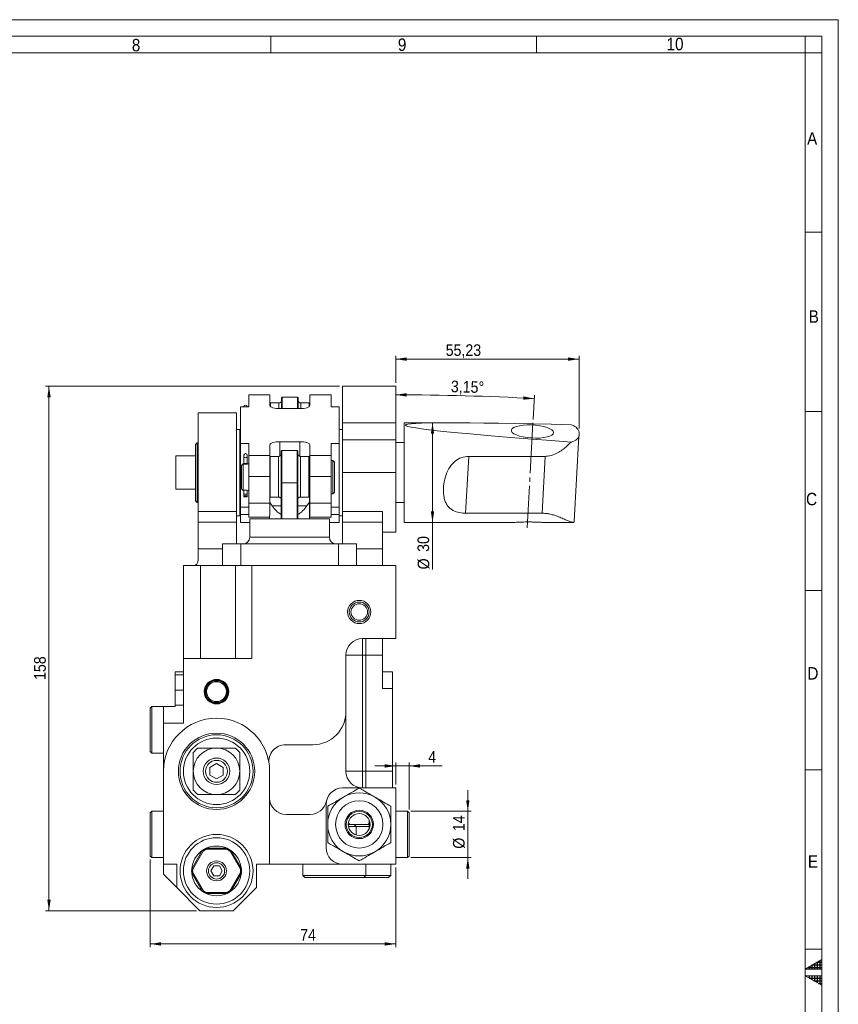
# Model space of a CAD drawing. Header units: millimetres. Extents: x 10 to 831, y 10 to 584.
# Tile 13 of 13: x 584 to 831, y 287 to 584. Entities that reach past the tile are written whole.
import ezdxf

# ---------------------------------------------------------------- set-up
doc = ezdxf.new("R2010")
doc.units = ezdxf.units.MM
doc.linetypes.add('SLD-Centro', pattern=[19.05, 15.24, -1.27, 1.27, -1.27])
doc.linetypes.add('SLD-Solido', pattern=[0])
doc.styles.add('SLDTEXTSTYLE0', font='GOTHIC.TTF', dxfattribs={"width": 0.913})
doc.dimstyles.new('SLDDIMSTYLE2', dxfattribs={"dimtxt": 3.5, "dimasz": 3.302, "dimexe": 0, "dimexo": 0.0625, "dimgap": 0.875, "dimtad": 1, "dimrnd": 1e-09, "dimzin": 12, "dimdsep": 46, "dimtxsty": 'SLDTEXTSTYLE0', "dimsah": 1, "dimcen": 0.09, "dimadec": 0, "dimazin": 3, "dimtfac": 1, "dimtofl": 0, "dimtmove": 0, "dimatfit": 3, "dimfxl": 0, "dimfrac": 2, "dimtolj": 1, "dimtzin": 12, "dimarcsym": 0})
doc.dimstyles.new('SLDDIMSTYLE3', dxfattribs={"dimtxt": 3.5, "dimasz": 3.302, "dimexe": 0, "dimexo": 0.0625, "dimgap": 0.875, "dimtad": 1, "dimdec": 4, "dimzin": 12, "dimdsep": 46, "dimtxsty": 'SLDTEXTSTYLE0', "dimsah": 1, "dimcen": 0.09, "dimazin": 3, "dimtfac": 1, "dimtofl": 0, "dimtmove": 0, "dimatfit": 3, "dimfxl": 0, "dimfrac": 2, "dimtolj": 1, "dimtzin": 12, "dimarcsym": 0})
doc.dimstyles.new('SLDDIMSTYLE4', dxfattribs={"dimtxt": 3.5, "dimasz": 3.302, "dimexe": 0, "dimexo": 0.0625, "dimgap": 0.875, "dimtad": 1, "dimrnd": 1e-09, "dimzin": 12, "dimdsep": 46, "dimtxsty": 'SLDTEXTSTYLE0', "dimsah": 1, "dimcen": 0.09, "dimadec": 0, "dimazin": 3, "dimtfac": 1, "dimtmove": 0, "dimatfit": 0, "dimfxl": 0, "dimfrac": 2, "dimtolj": 1, "dimtzin": 12, "dimarcsym": 0})

# ---------------------------------------------------------------- blocks, each defined once
blk = doc.blocks.new('_D_1')
at = {"color": 7, "linetype": 'SLD-Solido', "lineweight": 0}
for p, q in [((697.63, 474.56), (697.63, 482.74)), ((752.86, 481.74), (697.63, 481.74)), ((752.86, 460.84), (752.86, 482.74))]:
    blk.add_line(p, q, dxfattribs=at)
for points in [[(697.63, 481.74), (700.93, 481.23), (700.93, 482.25)], [(752.86, 481.74), (749.55, 482.25), (749.55, 481.23)]]:
    blk.add_solid(points, dxfattribs=at)
at = {"color": 7, "linetype": 'SLD-Solido', "lineweight": 0, "insert": (712.68, 486.21), "char_height": 3.5, "attachment_point": 1, "style": 'SLDTEXTSTYLE0'}
blk.add_mtext('55,23', dxfattribs=at)
blk = doc.blocks.new('_D_2')
at = {"color": 7, "linetype": 'SLD-Solido', "lineweight": 0}
blk.add_line((739.02, 463.56), (739.42, 470.84), dxfattribs=at)
blk.add_arc((697.63, -288.24), 759.23, 86.84846, 90, dxfattribs=at)
for points in [[(697.63, 470.99), (700.93, 470.47), (700.93, 471.49)], [(739.37, 469.84), (736.1, 470.52), (736.04, 469.51)]]:
    blk.add_solid(points, dxfattribs=at)
at = {"color": 7, "linetype": 'SLD-Solido', "lineweight": 0, "insert": (714.3, 475.29), "char_height": 3.5, "attachment_point": 1, "rotation": 358.3396, "style": 'SLDTEXTSTYLE0'}
blk.add_mtext('3,15°', dxfattribs=at)
blk = doc.blocks.new('_D_3')
at = {"color": 7, "linetype": 'SLD-Solido', "lineweight": 0}
for p, q in [((623.63, 331.03), (623.63, 304.56)), ((697.63, 328.56), (697.63, 304.56)), ((623.63, 305.56), (697.63, 305.56))]:
    blk.add_line(p, q, dxfattribs=at)
for points in [[(623.63, 305.56), (626.93, 305.06), (626.93, 306.07)], [(697.63, 305.56), (694.33, 306.07), (694.33, 305.06)]]:
    blk.add_solid(points, dxfattribs=at)
at = {"color": 7, "linetype": 'SLD-Solido', "lineweight": 0, "insert": (668.83, 310.03), "char_height": 3.5, "attachment_point": 1, "style": 'SLDTEXTSTYLE0'}
blk.add_mtext('74', dxfattribs=at)
blk = doc.blocks.new('_D_4')
at = {"color": 7, "linetype": 'SLD-Solido', "lineweight": 0}
for p, q in [((719.35, 345.56), (719.35, 351.91)), ((702.16, 345.56), (720.35, 345.56)), ((719.35, 331.56), (719.35, 345.56)), ((702.16, 331.56), (720.35, 331.56)), ((719.35, 331.56), (719.35, 325.21))]:
    blk.add_line(p, q, dxfattribs=at)
for points in [[(719.35, 345.56), (719.86, 348.87), (718.84, 348.87)], [(719.35, 331.56), (718.84, 328.26), (719.86, 328.26)]]:
    blk.add_solid(points, dxfattribs=at)
at = {"color": 7, "linetype": 'SLD-Solido', "lineweight": 0, "char_height": 3.5, "attachment_point": 1, "rotation": 90, "style": 'SLDTEXTSTYLE0'}
for s, insert in [('14', (714.88, 339.53)), ('%%c', (714.88, 334.25))]:
    blk.add_mtext(s, dxfattribs=dict(at, insert=insert))
blk = doc.blocks.new('_D_5')
at = {"color": 7, "linetype": 'SLD-Solido', "lineweight": 0}
for p, q in [((697.63, 359.18), (691.28, 359.18)), ((697.63, 353.56), (697.63, 360.18)), ((701.63, 359.18), (697.63, 359.18)), ((701.63, 346.1), (701.63, 360.18)), ((701.63, 359.18), (711.58, 359.18))]:
    blk.add_line(p, q, dxfattribs=at)
for points in [[(697.63, 359.18), (694.33, 359.69), (694.33, 358.68)], [(701.63, 359.18), (704.93, 358.68), (704.93, 359.69)]]:
    blk.add_solid(points, dxfattribs=at)
at = {"color": 7, "linetype": 'SLD-Solido', "lineweight": 0, "insert": (707.42, 363.66), "char_height": 3.5, "attachment_point": 1, "style": 'SLDTEXTSTYLE0'}
blk.add_mtext('4', dxfattribs=at)
blk = doc.blocks.new('_D_6')
at = {"color": 7, "linetype": 'SLD-Solido', "lineweight": 0}
for p, q in [((680.63, 473.56), (592.13, 473.56)), ((593.13, 473.56), (593.13, 315.56)), ((637.63, 315.56), (592.13, 315.56))]:
    blk.add_line(p, q, dxfattribs=at)
for points in [[(593.13, 473.56), (592.62, 470.26), (593.64, 470.26)], [(593.13, 315.56), (593.64, 318.87), (592.62, 318.87)]]:
    blk.add_solid(points, dxfattribs=at)
at = {"color": 7, "linetype": 'SLD-Solido', "lineweight": 0, "insert": (588.66, 385.08), "char_height": 3.5, "attachment_point": 1, "rotation": 90, "style": 'SLDTEXTSTYLE0'}
blk.add_mtext('158', dxfattribs=at)
blk = doc.blocks.new('_D_7')
at = {"color": 7, "linetype": 'SLD-Solido', "lineweight": 0}
for p, q in [((708.71, 462.56), (708.71, 432.56)), ((708.71, 432.56), (708.71, 418.39))]:
    blk.add_line(p, q, dxfattribs=at)
for points in [[(708.71, 462.56), (708.2, 459.26), (709.21, 459.26)], [(708.71, 432.56), (709.21, 435.87), (708.2, 435.87)]]:
    blk.add_solid(points, dxfattribs=at)
at = {"color": 7, "linetype": 'SLD-Solido', "lineweight": 0, "char_height": 3.5, "attachment_point": 1, "rotation": 90, "style": 'SLDTEXTSTYLE0'}
for s, insert in [('30', (704.18, 423.67)), ('%%c', (704.24, 418.39))]:
    blk.add_mtext(s, dxfattribs=dict(at, insert=insert))

msp = doc.modelspace()

# ---------------------------------------------------------------- hatches: boundary and pattern name
at = {"linetype": 'Continuous'}
h = msp.add_hatch(dxfattribs=at)
h.set_pattern_fill('NET', scale=0.25, style=0)
h.paths.add_polyline_path([(826, 298), (826, 300.88675), (821, 298)], flags=0)
h = msp.add_hatch(dxfattribs=at)
h.set_pattern_fill('NET', scale=0.25, style=0)
h.paths.add_polyline_path([(821, 296), (826, 296), (826, 293.11325)], flags=0)

# ---------------------------------------------------------------- linework, layer by layer
at = {"color": 7, "linetype": 'SLD-Solido', "lineweight": 0}
for p, q in [((831, 584), (10, 584)), ((831, 10), (831, 584)), ((826, 579), (15, 579)), ((660, 579), (660, 574)), ((740, 579), (740, 574)), ((821, 574), (821, 579)), ((826, 15), (826, 579)), ((826, 574), (821, 574)), ((826, 520), (821, 520)), ((826, 466), (821, 466)), ((826, 412), (821, 412)), ((826, 358), (821, 358)), ((826, 304), (821, 304)), ((826, 300.88675), (821, 298)), ((826, 298), (826, 300.88675)), ((821, 298), (826, 298)), ((826, 293.11325), (821, 296)), ((821, 296), (826, 296)), ((826, 296), (826, 293.11325))]:
    msp.add_line(p, q, dxfattribs=at)
at = {"color": 7, "linetype": 'SLD-Solido', "lineweight": 15}
for p, q in [((821, 574), (20, 574)), ((821, 20), (821, 574)), ((697.62766, 473.56343), (681.62766, 473.56343)), ((681.62766, 473.56343), (681.62766, 462.51987)), ((697.62766, 473.56343), (697.62766, 462.51987)), ((653.32766, 470.96338), (653.32766, 467.36035)), ((659.72766, 470.96338), (653.32766, 470.96338)), ((659.72766, 470.96338), (659.72766, 467.74365)), ((663.42766, 470.27554), (663.22766, 470.07554)), ((663.22766, 466.82373), (663.22766, 470.07554)), ((668.02766, 470.27554), (663.42766, 470.27554)), ((663.42766, 470.27554), (663.42766, 466.82373)), ((668.22766, 470.07554), (668.02766, 470.27554)), ((668.02766, 466.82373), (668.02766, 470.27554)), ((668.22766, 470.07554), (668.22766, 466.82373)), ((671.72766, 467.74365), (671.72766, 470.96338)), ((678.12766, 470.96338), (671.72766, 470.96338)), ((678.12766, 470.96338), (678.12766, 467.36035)), ((650.82766, 456.32126), (650.82766, 467.36035)), ((650.82766, 467.36035), (653.32766, 467.36035)), ((651.88017, 467.42554), (651.88017, 467.36035)), ((652.87516, 467.42554), (652.87516, 467.36035)), ((659.92766, 468.52554), (659.72766, 468.32554)), ((662.42766, 468.52554), (659.92766, 468.52554)), ((659.92766, 468.52554), (659.92766, 467.41339)), ((662.72766, 466.82373), (668.72766, 466.82373)), ((671.52766, 468.52554), (669.02766, 468.52554)), ((671.72766, 468.32554), (671.52766, 468.52554)), ((671.52766, 467.41339), (671.52766, 468.52554)), ((680.62766, 467.36035), (678.12766, 467.36035)), ((680.62766, 467.36035), (680.62766, 456.32126)), ((649.62766, 465.56343), (638.12766, 465.56343)), ((638.12766, 435.88314), (638.12766, 465.56343)), ((649.62766, 465.56343), (649.62766, 435.88314)), ((650.62766, 460.56343), (649.62766, 460.56343)), ((650.62766, 460.56343), (650.62766, 447.56343)), ((681.62766, 460.56343), (680.62766, 460.56343)), ((681.62766, 462.51987), (697.62766, 462.51987)), ((681.62766, 462.51987), (681.62766, 457.47631)), ((697.62766, 462.51987), (697.62766, 457.47631)), ((714.32272, 462.56343), (700.14147, 462.56343)), ((700.14147, 442.96381), (700.14147, 462.56343)), ((752.85524, 459.84416), (752.85524, 458.61759)), ((668.72766, 456.85789), (662.72766, 456.85789)), ((681.62766, 457.47631), (697.62766, 457.47631)), ((681.62766, 457.47631), (681.62766, 447.56343)), ((697.62766, 457.47631), (697.62766, 447.56343)), ((751.43375, 432.77479), (752.85382, 458.56597)), ((637.82766, 456.56343), (637.32766, 456.06343)), ((637.32766, 455.65394), (637.32766, 456.06343)), ((637.32766, 439.06343), (637.32766, 455.65394)), ((638.12766, 456.56343), (637.82766, 456.56343)), ((637.82766, 456.56343), (637.82766, 456.12986)), ((637.82766, 456.12986), (637.82766, 438.56343)), ((650.82766, 456.56343), (650.62766, 456.56343)), ((650.82766, 456.32126), (653.32766, 456.32126)), ((650.82766, 437.10647), (650.82766, 456.32126)), ((653.32766, 456.32126), (653.32766, 452.71823)), ((659.72766, 455.93796), (659.72766, 452.71823)), ((663.32766, 454.17687), (663.12766, 453.97687)), ((663.12766, 444.51238), (663.12766, 453.97687)), ((667.92766, 454.17687), (663.32766, 454.17687)), ((663.32766, 454.17687), (663.32766, 444.4697)), ((668.12766, 453.97687), (667.92766, 454.17687)), ((667.92766, 444.4697), (667.92766, 454.17687)), ((668.12766, 453.97687), (668.12766, 444.51238)), ((671.72766, 452.71823), (671.72766, 455.93796)), ((680.62766, 456.32126), (678.12766, 456.32126)), ((678.12766, 456.32126), (678.12766, 452.71823)), ((680.62766, 456.32126), (680.62766, 437.10647)), ((700.14147, 456.61343), (697.62766, 456.61343)), ((637.32766, 452.56343), (631.32766, 452.56343)), ((631.32766, 452.259), (631.32766, 452.56343)), ((631.32766, 442.56343), (631.32766, 452.259)), ((651.88017, 452.82687), (651.88017, 452.21145)), ((651.88017, 452.21145), (651.88017, 450.27687)), ((652.87516, 452.82687), (652.87516, 452.21145)), ((652.87516, 452.21145), (652.87516, 450.27687)), ((653.32766, 452.71823), (659.72766, 452.71823)), ((653.32766, 446.4259), (653.32766, 452.71823)), ((659.72766, 452.71823), (659.72766, 446.4259)), ((659.82766, 452.42687), (659.72766, 452.32687)), ((662.32766, 452.42687), (659.82766, 452.42687)), ((659.82766, 452.42687), (659.82766, 440.1795)), ((671.42766, 452.42687), (668.92766, 452.42687)), ((671.62766, 452.22687), (671.42766, 452.42687)), ((671.42766, 440.1795), (671.42766, 452.42687)), ((671.62766, 452.22687), (671.62766, 440.32224)), ((671.72766, 452.71823), (678.12766, 452.71823)), ((671.72766, 446.4259), (671.72766, 452.71823)), ((678.12766, 452.71823), (678.12766, 446.4259)), ((678.62766, 451.17687), (678.12766, 451.17687)), ((679.12766, 450.67687), (678.62766, 451.17687)), ((678.62766, 441.17687), (678.62766, 451.17687)), ((719.63921, 452.45016), (718.69587, 435.31731)), ((742.67078, 452.45016), (719.63921, 452.45016)), ((742.67078, 452.45016), (741.72744, 435.31731)), ((651.62766, 450.17687), (651.12766, 449.67687)), ((651.12766, 442.67687), (651.12766, 449.67687)), ((651.62766, 442.17687), (651.62766, 450.17687)), ((651.88017, 450.27687), (652.87516, 450.27687)), ((651.88017, 450.27687), (651.88017, 450.13838)), ((652.87516, 450.27687), (652.87516, 450.13787)), ((653.32766, 450.17687), (653.11795, 450.17687)), ((671.72766, 450.17687), (671.62766, 450.17687)), ((679.12766, 441.67687), (679.12766, 450.67687)), ((650.62766, 447.56343), (650.62766, 434.56343)), ((659.72766, 446.4259), (653.32766, 446.4259)), ((653.32766, 446.4259), (653.32766, 438.33538)), ((659.72766, 438.33538), (659.72766, 446.4259)), ((678.12766, 446.4259), (671.72766, 446.4259)), ((671.72766, 446.4259), (671.72766, 438.33538)), ((678.12766, 446.4259), (678.12766, 438.33538)), ((681.62766, 447.56343), (697.62766, 447.56343)), ((681.62766, 435.88314), (681.62766, 447.56343)), ((697.62766, 447.56343), (697.62766, 429.56343)), ((631.32766, 442.56343), (637.32766, 442.56343)), ((651.12766, 442.67687), (651.62766, 442.17687)), ((651.88017, 442.21573), (651.88017, 441.01021)), ((652.87516, 442.21612), (652.87516, 441.01021)), ((653.11795, 442.17687), (653.32766, 442.17687)), ((663.12766, 444.51238), (663.32766, 444.4697)), ((663.12766, 434.64589), (663.12766, 444.51238)), ((667.92766, 444.4697), (663.32766, 444.4697)), ((663.32766, 444.4697), (663.32766, 433.66343)), ((667.92766, 444.4697), (668.12766, 444.51238)), ((667.92766, 433.66343), (667.92766, 444.4697)), ((668.12766, 444.51238), (668.12766, 434.64589)), ((671.62766, 442.17687), (671.72766, 442.17687)), ((700.14147, 432.56343), (700.14147, 442.96381)), ((637.32766, 439.06343), (637.82766, 438.56343)), ((651.88017, 441.01021), (651.88017, 440.22687)), ((651.88017, 441.01021), (652.87516, 441.01021)), ((651.9964, 440.22687), (651.88017, 440.22687)), ((651.9964, 440.22687), (652.75893, 440.22687)), ((652.87516, 440.22687), (652.75893, 440.22687)), ((652.87516, 441.01021), (652.87516, 440.22687)), ((659.82766, 440.1795), (659.72766, 440.25087)), ((659.82766, 440.1795), (662.32766, 440.1795)), ((668.92766, 440.1795), (671.42766, 440.1795)), ((671.62766, 440.32224), (671.42766, 440.1795)), ((671.62766, 438.646), (671.62766, 440.32224)), ((678.12766, 441.17687), (678.62766, 441.17687)), ((678.62766, 441.17687), (679.12766, 441.67687)), ((637.82766, 438.56343), (638.12766, 438.56343)), ((650.62766, 438.56343), (650.82766, 438.56343)), ((650.82766, 437.10647), (653.32766, 437.10647)), ((650.82766, 434.91331), (650.82766, 437.10647)), ((659.72766, 438.33538), (653.32766, 438.33538)), ((653.32766, 438.33538), (653.32766, 434.17523)), ((660.40751, 437.56343), (659.72766, 438.50719)), ((659.72766, 434.75617), (659.72766, 438.33538)), ((660.40751, 437.56343), (663.12766, 437.56343)), ((668.12766, 437.56343), (670.84782, 437.56343)), ((671.62766, 438.646), (670.84782, 437.56343)), ((671.62766, 433.66343), (671.62766, 438.646)), ((678.12766, 438.33538), (671.72766, 438.33538)), ((671.72766, 438.33538), (671.72766, 434.17523)), ((678.12766, 438.33538), (678.12766, 434.17523)), ((680.62766, 437.10647), (678.12766, 437.10647)), ((680.62766, 437.10647), (680.62766, 434.91331)), ((697.62766, 438.51343), (700.14147, 438.51343)), ((638.12766, 435.88314), (649.62766, 435.88314)), ((638.12766, 432.63862), (638.12766, 435.88314)), ((649.62766, 435.88314), (649.62766, 432.63862)), ((649.62766, 434.56343), (650.62766, 434.56343)), ((650.82766, 432.56343), (650.82766, 434.91331)), ((653.32766, 434.17523), (659.62766, 434.17523)), ((653.62766, 433.66343), (653.62766, 428.06343)), ((653.62766, 433.66343), (659.62766, 433.66343)), ((659.62766, 434.70467), (659.62766, 433.66343)), ((659.62766, 433.66343), (677.62766, 433.66343)), ((663.12766, 433.66343), (663.12766, 434.64589)), ((668.12766, 434.64589), (668.12766, 433.66343)), ((671.72766, 434.17523), (678.12766, 434.17523)), ((677.62766, 428.06343), (677.62766, 433.66343)), ((680.62766, 434.91331), (680.62766, 432.56343)), ((680.62766, 434.56343), (681.62766, 434.56343)), ((681.62766, 435.88314), (693.62766, 435.88314)), ((681.62766, 432.63862), (681.62766, 435.88314)), ((693.62766, 435.88314), (693.62766, 432.63862)), ((718.69587, 435.31731), (741.72744, 435.31731)), ((649.62766, 432.63862), (638.12766, 432.63862)), ((638.12766, 424.56343), (638.12766, 432.63862)), ((649.62766, 432.63862), (649.62766, 426.06343)), ((650.82766, 432.56343), (653.62766, 432.56343)), ((677.62766, 432.56343), (680.62766, 432.56343)), ((693.62766, 432.63862), (681.62766, 432.63862)), ((681.62766, 426.06343), (681.62766, 432.63862)), ((693.62766, 432.63862), (693.62766, 424.56343)), ((700.14147, 432.56343), (732.96165, 432.56343)), ((741.82705, 432.56343), (751.12007, 432.56343)), ((693.62766, 429.56343), (697.62766, 429.56343)), ((638.12766, 422.84043), (638.12766, 424.56343)), ((645.40523, 426.06343), (645.40523, 419.56343)), ((645.40523, 426.06343), (650.90523, 426.06343)), ((650.90523, 419.56343), (650.90523, 426.06343)), ((650.90523, 426.06343), (665.62766, 426.06343)), ((665.62766, 426.06343), (680.3501, 426.06343)), ((680.3501, 419.56343), (680.3501, 426.06343)), ((680.3501, 426.06343), (685.8501, 426.06343)), ((685.8501, 419.56343), (685.8501, 426.06343)), ((693.62766, 424.56343), (693.62766, 419.56343)), ((633.62766, 391.56343), (633.62766, 419.56343)), ((633.62766, 419.56343), (638.77123, 419.56343)), ((638.77123, 419.56343), (638.77123, 391.56343)), ((649.3625, 419.56343), (638.77123, 419.56343)), ((649.3625, 391.56343), (649.3625, 419.56343)), ((649.3625, 419.56343), (654.21892, 419.56343)), ((654.21892, 419.56343), (654.21892, 391.56343)), ((697.62766, 419.56343), (654.21892, 419.56343)), ((697.62766, 419.56343), (697.62766, 397.56343)), ((687.62766, 397.56343), (697.62766, 397.56343)), ((687.62766, 397.56343), (687.62766, 392.56343)), ((688.62766, 397.56343), (688.62766, 392.56343)), ((693.62766, 397.56343), (693.62766, 392.56343)), ((633.62766, 391.56343), (633.62766, 372.06343)), ((633.62766, 391.56343), (654.21892, 391.56343)), ((682.62766, 392.56343), (682.62766, 375.56343)), ((687.62766, 392.56343), (682.62766, 392.56343)), ((687.62766, 392.56343), (688.62766, 392.56343)), ((687.62766, 392.56343), (687.62766, 357.56343)), ((688.62766, 392.56343), (688.62766, 357.56343)), ((688.62766, 392.56343), (693.62766, 392.56343)), ((693.62766, 392.56343), (693.62766, 382.56343)), ((633.62766, 387.56343), (631.12766, 387.56343)), ((631.12766, 386.62651), (631.12766, 387.56343)), ((633.62766, 386.62651), (631.12766, 386.62651)), ((631.12766, 381.96343), (631.12766, 386.62651)), ((693.62766, 387.56343), (696.62766, 387.56343)), ((696.62766, 387.56343), (696.62766, 382.56343)), ((633.62766, 381.96343), (631.12766, 381.96343)), ((631.12766, 377.48189), (631.12766, 381.96343)), ((696.62766, 382.56343), (693.62766, 382.56343)), ((696.62766, 357.56343), (696.62766, 382.56343)), ((624.09433, 377.06343), (623.62766, 376.59676)), ((627.62766, 377.06343), (624.09433, 377.06343)), ((624.09433, 377.06343), (624.09433, 363.06343)), ((631.12766, 377.06343), (627.62766, 377.06343)), ((627.62766, 377.06343), (627.62766, 372.06343)), ((633.62766, 377.48189), (631.12766, 377.48189)), ((631.12766, 377.06343), (631.12766, 377.48189)), ((623.62766, 363.5301), (623.62766, 376.59676)), ((682.62766, 357.56343), (682.62766, 375.56343)), ((633.62766, 372.06343), (627.62766, 372.06343)), ((627.62766, 357.56343), (627.62766, 372.06343)), ((672.62766, 365.56343), (664.41227, 365.56343)), ((623.62766, 363.5301), (624.09433, 363.06343)), ((624.09433, 363.06343), (627.62766, 363.06343)), ((641.62766, 358.71813), (643.62766, 359.87283)), ((645.62766, 358.71813), (643.62766, 359.87283)), ((627.62766, 357.56343), (627.62766, 329.56343)), ((641.62766, 358.71813), (641.62766, 356.40873)), ((641.62766, 356.40873), (643.62766, 355.25403)), ((645.62766, 356.40873), (643.62766, 355.25403)), ((645.62766, 358.71813), (645.62766, 356.40873)), ((659.62766, 329.56343), (659.62766, 357.56343)), ((687.62766, 357.56343), (682.62766, 357.56343)), ((687.62766, 357.56343), (687.62766, 352.56343)), ((687.62766, 357.56343), (688.62766, 357.56343)), ((688.62766, 357.56343), (688.62766, 352.56343)), ((688.62766, 357.56343), (696.62766, 357.56343)), ((696.62766, 352.56343), (696.62766, 357.56343)), ((697.62766, 352.56343), (681.62766, 352.56343)), ((697.62766, 352.56343), (697.62766, 329.56343)), ((676.62766, 347.56343), (676.62766, 334.56343)), ((624.09433, 345.56343), (623.62766, 345.09676)), ((623.62766, 332.0301), (623.62766, 345.09676)), ((627.62766, 345.56343), (624.09433, 345.56343)), ((624.09433, 345.56343), (624.09433, 331.56343)), ((671.82971, 344.56343), (664.62766, 344.56343)), ((701.161, 345.56343), (697.62766, 345.56343)), ((701.62766, 345.09676), (701.161, 345.56343)), ((701.161, 331.56343), (701.161, 345.56343)), ((701.62766, 345.09676), (701.62766, 332.0301)), ((683.33766, 341.56343), (684.30672, 341.56343)), ((683.42739, 341.97633), (684.14295, 341.56343)), ((684.30672, 341.56343), (685.04966, 341.56343)), ((685.70766, 340.90543), (685.04966, 341.56343)), ((685.04966, 341.56343), (689.62766, 341.56343)), ((689.09282, 341.56343), (689.62766, 341.86595)), ((689.62766, 340.21284), (689.62766, 342.91402)), ((684.88217, 340.90543), (683.40414, 340.90543)), ((685.70766, 340.90543), (684.88217, 340.90543)), ((685.70766, 338.40468), (685.70766, 340.90543)), ((689.62766, 340.90543), (685.70766, 340.90543)), ((636.15676, 328.22345), (639.32062, 333.70341)), ((639.54689, 333.49531), (636.45011, 328.13155)), ((639.86933, 334.0538), (639.54689, 333.49531)), ((640.53089, 334.06343), (639.88601, 334.06343)), ((640.46381, 334.36343), (646.79152, 334.36343)), ((646.72444, 334.06343), (640.53089, 334.06343)), ((647.70844, 333.49531), (647.386, 334.0538)), ((650.80522, 328.13155), (647.70844, 333.49531)), ((647.93471, 333.70341), (651.09857, 328.22345)), ((623.62766, 332.0301), (624.09433, 331.56343)), ((624.09433, 331.56343), (627.62766, 331.56343)), ((627.62766, 329.56343), (631.62766, 329.56343)), ((627.62766, 329.56343), (627.62766, 326.56343)), ((631.62766, 329.56343), (631.62766, 322.56343)), ((655.62766, 329.56343), (659.62766, 329.56343)), ((655.62766, 329.56343), (655.62766, 322.56343)), ((659.62766, 329.56343), (681.62766, 329.56343)), ((669.62766, 329.56343), (669.62766, 326.19676)), ((681.62766, 329.56343), (697.62766, 329.56343)), ((688.62766, 326.19676), (688.62766, 329.56343)), ((696.12766, 326.19676), (696.12766, 329.56343)), ((697.62766, 331.56343), (701.161, 331.56343)), ((701.161, 331.56343), (701.62766, 332.0301)), ((631.62766, 322.56343), (627.62766, 326.56343)), ((636.45011, 328.13155), (636.12767, 327.57306)), ((636.12767, 327.5538), (636.45011, 326.99531)), ((639.32062, 321.42345), (636.15676, 326.90341)), ((636.45011, 326.99531), (639.54689, 321.63155)), ((642.76164, 329.06343), (641.89561, 327.56343)), ((642.76164, 326.06343), (641.89561, 327.56343)), ((642.76164, 329.06343), (644.49369, 329.06343)), ((644.49369, 329.06343), (645.35972, 327.56343)), ((644.49369, 326.06343), (645.35972, 327.56343)), ((647.70844, 321.63155), (650.80522, 326.99531)), ((651.09857, 326.90341), (647.93471, 321.42345)), ((651.12766, 327.57306), (650.80522, 328.13155)), ((650.80522, 326.99531), (651.12766, 327.5538)), ((642.76164, 326.06343), (644.49369, 326.06343)), ((669.62766, 326.19676), (670.261, 325.56343)), ((669.62766, 326.19676), (687.43584, 326.19676)), ((686.88196, 325.56343), (670.261, 325.56343)), ((687.99433, 325.56343), (686.88196, 325.56343)), ((687.43584, 326.19676), (688.62766, 326.19676)), ((687.99433, 325.56343), (688.62766, 326.19676)), ((695.49433, 325.56343), (687.99433, 325.56343)), ((688.62766, 326.19676), (696.12766, 326.19676)), ((695.49433, 325.56343), (696.12766, 326.19676)), ((631.62766, 322.56343), (638.62766, 315.56343)), ((639.54689, 321.63155), (639.86933, 321.07306)), ((646.79152, 320.76343), (640.46381, 320.76343)), ((640.53089, 321.06343), (646.72444, 321.06343)), ((646.72444, 321.06343), (647.36932, 321.06343)), ((647.386, 321.07306), (647.70844, 321.63155)), ((648.62766, 315.56343), (655.62766, 322.56343)), ((638.62766, 315.56343), (648.62766, 315.56343))]:
    msp.add_line(p, q, dxfattribs=at)
at = {"color": 8, "linetype": 'SLD-Solido', "lineweight": 15}
for p, q in [((662.42766, 466.82834), (662.42766, 468.52554)), ((669.02766, 468.52554), (669.02766, 466.82834)), ((662.72766, 452.53405), (662.72766, 456.85789)), ((668.72766, 452.45228), (668.72766, 456.85789)), ((662.32766, 440.1795), (662.32766, 452.42687)), ((668.92766, 452.42687), (668.92766, 440.1795)), ((653.32766, 434.91331), (650.82766, 434.91331)), ((671.72766, 434.91331), (671.62766, 434.91331)), ((680.62766, 434.91331), (678.12766, 434.91331)), ((653.62766, 428.06343), (677.62766, 428.06343)), ((638.12766, 424.56343), (645.40523, 424.56343)), ((685.8501, 424.56343), (693.62766, 424.56343))]:
    msp.add_line(p, q, dxfattribs=at)
at = {"color": 7, "linetype": 'SLD-Centro', "lineweight": 0}
msp.add_line((738.96739, 462.56373), (737.22671, 430.94967), dxfattribs=at)
at = {"color": 7, "linetype": 'SLD-Solido', "lineweight": 15, "flags": 128}
for points in [[(659.72766, 467.74365), (659.78531, 467.56418), (659.95603, 467.39161), (660.23326, 467.23257), (660.60634, 467.09317), (661.06095, 466.97876), (661.57961, 466.89375), (662.14239, 466.8414), (662.72766, 466.82373)], [(668.72766, 466.82373), (669.31294, 466.8414), (669.87571, 466.89375), (670.39437, 466.97876), (670.84898, 467.09317), (671.22207, 467.23257), (671.4993, 467.39161), (671.67002, 467.56418), (671.72766, 467.74365)], [(745.21365, 459.61206), (745.08282, 460.01364), (744.69569, 460.41182), (744.06811, 460.79032), (743.22577, 461.13363), (742.20315, 461.4277), (741.04213, 461.66049), (739.79023, 461.82247), (738.49871, 461.90701), (737.22045, 461.91064), (736.00776, 461.83322), (734.91031, 461.67792), (733.97303, 461.4511), (733.23427, 461.16204), (732.7243, 460.82257), (732.46399, 460.4466), (732.46399, 460.04951), (732.7243, 459.64757), (733.23427, 459.25722), (733.97303, 458.89446), (734.91031, 458.57412), (736.00776, 458.30933), (737.22045, 458.11093), (738.49871, 457.98704), (739.79023, 457.94273), (741.04213, 457.97981), (742.20315, 458.09677), (743.22577, 458.28881), (744.06811, 458.54809), (744.69569, 458.86397), (745.08282, 459.22354), (745.21365, 459.61206)], [(662.72766, 456.85789), (662.14239, 456.84021), (661.57961, 456.78786), (661.06095, 456.70285), (660.60634, 456.58845), (660.23326, 456.44904), (659.95603, 456.29), (659.78531, 456.11743), (659.72766, 455.93796)], [(671.72766, 455.93796), (671.67002, 456.11743), (671.4993, 456.29), (671.22207, 456.44904), (670.84898, 456.58845), (670.39437, 456.70285), (669.87571, 456.78786), (669.31294, 456.84021), (668.72766, 456.85789)], [(752.85524, 458.61759), (752.81669, 458.35033), (752.70133, 458.08897), (752.51004, 457.83554), (752.24432, 457.592), (751.9062, 457.36022), (751.49831, 457.142), (751.02379, 456.93902), (750.48629, 456.75284)], [(651.88017, 452.21145), (651.93139, 452.14694), (652.04225, 452.09351), (652.19795, 452.0583), (652.37766, 452.04602), (652.55738, 452.0583), (652.71307, 452.09351), (652.82394, 452.14694), (652.87516, 452.21145)]]:
    msp.add_lwpolyline(points, dxfattribs=at)
at = {"color": 7, "linetype": 'SLD-Solido', "lineweight": 15}
for centre, radius in [((686.62766, 405.56343), 3.5), ((686.62766, 405.56343), 3), ((686.62766, 405.56343), 2.5), ((643.62766, 381.56343), 3.7), ((643.62766, 381.56343), 3.5), ((643.62766, 381.56343), 3.3), ((643.62766, 381.56343), 3), ((643.62766, 357.56343), 11.5), ((643.62766, 357.56343), 11), ((643.62766, 357.56343), 10), ((643.62766, 357.56343), 4), ((643.62766, 357.56343), 3.30556), ((686.62766, 341.56343), 7.14375), ((686.62766, 341.56343), 4.277), ((686.62766, 341.56343), 3.948), ((686.62766, 341.56343), 3.29), ((643.62766, 327.56343), 11), ((643.62766, 327.56343), 10), ((643.62766, 327.56343), 3), ((643.62766, 327.56343), 2.44444)]:
    msp.add_circle(centre, radius, dxfattribs=at)
for centre, radius, start, end in [((662.42766, 469.32554), 0.8, 270, 0), ((669.02766, 469.32554), 0.8, 180, 270), ((652.37766, 467.37554), 0.5, 5.7391705, 174.2608295), ((749.86452, 458.85819), 3.14905, 18.2461531, 78.6123128), ((652.37766, 452.77687), 0.5, 5.7391705, 174.2608295), ((662.32766, 453.22687), 0.8, 270, 0), ((668.92766, 453.22687), 0.8, 180, 270), ((652.37761, 438.2144), 4.03281, 79.4217285, 100.7171897), ((652.37766, 440.17687), 0.5, 5.7391705, 174.2608295), ((652.37766, 440.17687), 0.38453, 7.4712615, 172.5287385), ((651.62766, 428.06343), 2, 270, 0), ((679.62766, 428.06343), 2, 180, 270), ((687.62766, 392.56343), 5, 90, 180), ((672.62766, 375.56343), 10, 270, 0), ((643.62766, 357.56343), 16, 0, 180), ((664.41227, 360.56343), 5, 90, 188.2132107), ((643.62766, 357.56343), 7, 90, 180), ((643.62766, 357.56343), 9, 128.9424413, 141.0575587), ((643.62766, 357.56343), 7, 0, 90), ((643.62766, 357.56343), 9, 38.9424413, 51.0575587), ((643.62766, 357.56343), 7, 180, 270), ((643.62766, 357.56343), 7, 270, 0), ((687.62766, 357.56343), 5, 180, 270), ((643.62766, 357.56343), 9, 218.9424413, 231.0575587), ((643.62766, 357.56343), 9, 308.9424413, 321.0575587), ((681.62766, 347.56343), 5, 90, 180), ((686.62766, 341.56343), 9.5, 60, 120), ((664.62766, 349.56343), 5, 180, 270), ((671.82971, 349.56343), 5, 270, 348.463041), ((686.62766, 341.56343), 9.5, 120, 180), ((686.62766, 341.56343), 9.5, 360, 60), ((686.62766, 341.56343), 9.5, 180, 240), ((686.62766, 341.56343), 9.5, 300, 360), ((643.62766, 327.56343), 7.5, 125.0486989, 174.9513011), ((643.62766, 327.56343), 7.2, 115.4743695, 124.5256305), ((643.62766, 327.56343), 7.5, 119.9264349, 120.0735651), ((643.62766, 327.56343), 7.5, 65.0486989, 114.9513011), ((643.62766, 327.56343), 7.2, 55.4743695, 64.5256305), ((643.62766, 327.56343), 7.5, 59.9264349, 60.0735651), ((643.62766, 327.56343), 7.5, 5.0486989, 54.9513011), ((681.62766, 334.56343), 5, 180, 270), ((686.62766, 341.56343), 9.5, 240, 300), ((643.62766, 327.56343), 7.5, 179.9264349, 180.0735651), ((643.62766, 327.56343), 7.5, 185.0486989, 234.9513011), ((643.62766, 327.56343), 7.2, 175.4743695, 184.5256305), ((643.62766, 327.56343), 7.5, 305.0486989, 354.9513011), ((643.62766, 327.56343), 7.2, 355.4743695, 4.5256305), ((643.62766, 327.56343), 7.5, 359.9264349, 0.0735651), ((643.62766, 327.56343), 7.2, 235.4743695, 244.5256305), ((643.62766, 327.56343), 7.5, 239.9264349, 240.0735651), ((643.62766, 327.56343), 7.5, 245.0486989, 294.9513011), ((643.62766, 327.56343), 7.2, 295.4743695, 304.5256305), ((643.62766, 327.56343), 7.5, 299.9264349, 300.0735651)]:
    msp.add_arc(centre, radius, start, end, dxfattribs=at)
for centre, major_axis, ratio, start_param, end_param in [((986.75131, 447.56343), (286.21696, -14.28105), 0.016030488, 2.542639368, 3.74214565), ((665.62766, 448.06343), (0, 13.85641), 0.577350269, 2.430688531, 2.82376895), ((665.62766, 448.06343), (0, 13.85641), 0.577350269, 3.459416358, 3.852496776)]:
    msp.add_ellipse(centre, major_axis=major_axis, ratio=ratio, start_param=start_param, end_param=end_param, dxfattribs=at)
for points, knots in [([(750.48629, 456.75284), (749.84821, 456.11268), (748.8427, 455.10389), (747.13306, 453.8775), (745.45455, 452.96216), (743.89833, 452.49048), (742.89547, 452.45754), (742.67078, 452.45016)], [0, 0, 0, 0, 0.316193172, 0.498271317, 0.684547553, 0.929320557, 1, 1, 1, 1]), ([(719.63921, 452.45016), (718.89039, 452.37302), (717.39475, 452.21893), (715.43171, 451.05117), (713.84528, 449.29781), (712.6723, 446.89374), (712.11624, 444.47147), (711.96204, 442.37461), (712.03893, 440.8338), (712.30336, 439.46821), (712.83762, 438.05182), (713.69263, 436.9307), (714.83569, 436.15669), (716.08871, 435.61553), (717.43839, 435.34804), (718.41726, 435.32412), (718.69587, 435.31731)], [0, 0, 0, 0, 0.083725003, 0.16722769, 0.252168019, 0.349256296, 0.463778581, 0.529522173, 0.595245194, 0.651774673, 0.708251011, 0.79865033, 0.844345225, 0.890007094, 0.968692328, 1, 1, 1, 1]), ([(651.62766, 450.17687), (651.63581, 450.1753), (651.6521, 450.17217), (651.77888, 450.15026), (651.96673, 450.12543), (652.20352, 450.10709), (652.45885, 450.10405), (652.70276, 450.11713), (652.91234, 450.14083), (653.05865, 450.16396), (653.13018, 450.17734), (653.12052, 450.17554), (653.11795, 450.17507)], [0, 0, 0, 0, 0.106101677, 0.21215989, 0.31935275, 0.427377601, 0.534142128, 0.639513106, 0.745530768, 0.853213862, 0.961013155, 1, 1, 1, 1]), ([(662.32766, 440.1795), (662.40304, 440.17497), (662.55351, 440.16592), (662.77516, 440.0922), (662.96431, 439.97105), (663.10057, 439.80057), (663.11868, 439.66783), (663.12766, 439.60197)], [0, 0, 0, 0, 0.162642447, 0.324649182, 0.548510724, 0.776008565, 1, 1, 1, 1]), ([(668.12766, 439.60197), (668.12775, 439.60817), (668.12883, 439.68518), (668.1742, 439.83502), (668.33065, 440.00687), (668.54601, 440.11979), (668.75112, 440.17237), (668.87742, 440.17747), (668.92766, 440.1795)], [0, 0, 0, 0, 0.020867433, 0.2590580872, 0.5207369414, 0.7268526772, 0.8913399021, 1, 1, 1, 1]), ([(741.72744, 435.31731), (742.08528, 435.30648), (742.81223, 435.28449), (743.74003, 435.13394), (744.50962, 434.9587), (745.34372, 434.72549), (746.20596, 434.42731), (747.07452, 434.08555), (747.78662, 433.78668), (748.45254, 433.49821), (749.06349, 433.23338), (749.61494, 433.00199), (750.10709, 432.81027), (750.53826, 432.66508), (750.87752, 432.5815), (751.13034, 432.55511), (751.3042, 432.58058), (751.41178, 432.64879), (751.42267, 432.73589), (751.42758, 432.77518)], [0, 0, 0, 0, 0.064757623, 0.131554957, 0.17340623, 0.215596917, 0.301915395, 0.361970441, 0.422468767, 0.484244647, 0.546439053, 0.607234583, 0.668472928, 0.731248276, 0.79463035, 0.847309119, 0.900432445, 0.955081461, 1, 1, 1, 1]), ([(741.82705, 432.56685), (741.63393, 432.56786), (741.17786, 432.57026), (740.32816, 432.60968), (739.31594, 432.65352), (738.27088, 432.6846), (737.21786, 432.6917), (736.2202, 432.67565), (735.25808, 432.64209), (734.35041, 432.6029), (733.56726, 432.56871), (733.13989, 432.56765), (732.96165, 432.56721)], [0, 0, 0, 0, 0.082497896, 0.194814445, 0.303801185, 0.416485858, 0.517075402, 0.620783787, 0.718607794, 0.818887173, 0.924460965, 1, 1, 1, 1]), ([(638.12766, 422.84043), (638.12766, 422.33489), (638.12229, 421.87183), (638.05675, 421.03095), (637.99773, 420.67571), (637.83236, 420.24177), (637.76529, 420.11704), (637.60531, 419.90738), (637.51217, 419.82181), (637.18714, 419.61942), (636.92173, 419.56343), (636.60599, 419.56343)], [0, 0, 0, 0, 0.25, 0.25, 0.5, 0.5, 0.625, 0.625, 0.75, 0.75, 1, 1, 1, 1]), ([(636.62766, 363.22028), (636.62766, 362.43926), (636.62766, 361.22094), (636.62766, 359.38804), (636.62766, 358.27165), (636.62766, 357.65688), (636.62766, 357.56343)], [0, 0, 0, 0, 0.44640456, 0.696349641, 0.953844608, 1, 1, 1, 1]), ([(643.62766, 364.56343), (643.16883, 364.56343), (642.23569, 364.56343), (640.27846, 364.56343), (638.91883, 364.56343), (637.97081, 364.56343)], [0, 0, 0, 0, 0.22651926, 0.460675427, 1, 1, 1, 1]), ([(649.28452, 364.56343), (648.5035, 364.56343), (647.28518, 364.56343), (645.45227, 364.56343), (644.33589, 364.56343), (643.72111, 364.56343), (643.62766, 364.56343)], [0, 0, 0, 0, 0.44640456, 0.696349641, 0.953844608, 1, 1, 1, 1]), ([(650.62766, 357.56343), (650.62766, 358.02226), (650.62766, 358.9554), (650.62766, 360.91263), (650.62766, 362.27226), (650.62766, 363.22028)], [0, 0, 0, 0, 0.2265192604, 0.4606754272, 1, 1, 1, 1]), ([(636.62766, 357.56343), (636.62766, 357.10459), (636.62766, 356.17145), (636.62766, 354.21422), (636.62766, 352.8546), (636.62766, 351.90657)], [0, 0, 0, 0, 0.22651926, 0.460675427, 1, 1, 1, 1]), ([(650.62766, 351.90657), (650.62766, 352.6876), (650.62766, 353.90592), (650.62766, 355.73882), (650.62766, 356.8552), (650.62766, 357.46998), (650.62766, 357.56343)], [0, 0, 0, 0, 0.44640456, 0.696349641, 0.953844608, 1, 1, 1, 1]), ([(637.97081, 350.56343), (638.75183, 350.56343), (639.97015, 350.56343), (641.80306, 350.56343), (642.91944, 350.56343), (643.53422, 350.56343), (643.62766, 350.56343)], [0, 0, 0, 0, 0.44640456, 0.696349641, 0.953844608, 1, 1, 1, 1]), ([(643.62766, 350.56343), (644.0865, 350.56343), (645.01964, 350.56343), (646.97687, 350.56343), (648.33649, 350.56343), (649.28452, 350.56343)], [0, 0, 0, 0, 0.2265192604, 0.4606754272, 1, 1, 1, 1]), ([(686.62766, 352.53308), (685.85624, 352.0877), (684.29926, 351.18878), (682.68974, 350.25952), (681.87766, 349.79067)], [0, 0, 0, 0, 0.495457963, 1, 1, 1, 1]), ([(686.62766, 352.53308), (687.39909, 352.0877), (688.95607, 351.18878), (690.56559, 350.25952), (691.37766, 349.79067)], [0, 0, 0, 0, 0.495457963, 1, 1, 1, 1]), ([(681.87766, 349.79067), (681.76507, 349.72566), (680.91244, 349.23339), (679.30484, 348.30525), (677.85781, 347.46981), (677.12766, 347.04826)], [0, 0, 0, 0, 0.070091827, 0.530785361, 1, 1, 1, 1]), ([(691.37766, 349.79067), (691.49026, 349.72566), (692.34289, 349.23339), (693.95049, 348.30525), (695.39752, 347.46981), (696.12766, 347.04826)], [0, 0, 0, 0, 0.070091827, 0.5307853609, 1, 1, 1, 1]), ([(677.12766, 347.04826), (677.12766, 346.66121), (677.12766, 345.57769), (677.12766, 343.7502), (677.12766, 342.29552), (677.12766, 341.56343)], [0, 0, 0, 0, 0.216325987, 0.605601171, 1, 1, 1, 1]), ([(696.12766, 347.04826), (696.12766, 346.66121), (696.12766, 345.57769), (696.12766, 343.7502), (696.12766, 342.29552), (696.12766, 341.56343)], [0, 0, 0, 0, 0.216325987, 0.605601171, 1, 1, 1, 1]), ([(677.12766, 341.56343), (677.12766, 341.12544), (677.12766, 339.98259), (677.12766, 338.13885), (677.12766, 336.7679), (677.12766, 336.0786)], [0, 0, 0, 0, 0.236037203, 0.6158862, 1, 1, 1, 1]), ([(696.12766, 341.56343), (696.12766, 341.12544), (696.12766, 339.98259), (696.12766, 338.13885), (696.12766, 336.7679), (696.12766, 336.0786)], [0, 0, 0, 0, 0.236037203, 0.6158862, 1, 1, 1, 1]), ([(677.12766, 336.0786), (677.89909, 335.63322), (679.45607, 334.7343), (681.06559, 333.80504), (681.87766, 333.33619)], [0, 0, 0, 0, 0.495457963, 1, 1, 1, 1]), ([(696.12766, 336.0786), (695.35624, 335.63322), (693.79926, 334.7343), (692.18974, 333.80504), (691.37766, 333.33619)], [0, 0, 0, 0, 0.495457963, 1, 1, 1, 1]), ([(639.32062, 333.70341), (639.42474, 333.77428), (639.56151, 333.86738), (639.7178, 333.96394), (639.76441, 333.99178), (639.78372, 334.00331)], [0, 0, 0, 0, 0.651363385, 0.855601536, 1, 1, 1, 1]), ([(639.88601, 334.06343), (639.88771, 334.06441), (639.89148, 334.06658), (639.92592, 334.08632), (640.00356, 334.13002), (640.18362, 334.22825), (640.35122, 334.30911), (640.46381, 334.36343)], [0, 0, 0, 0, 0.069347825, 0.153843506, 0.282586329, 0.518105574, 1, 1, 1, 1]), ([(647.36932, 334.06343), (647.24918, 334.06343), (647.03624, 334.06343), (646.81907, 334.06343), (646.72444, 334.06343)], [0, 0, 0, 0, 0.564246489, 1, 1, 1, 1]), ([(646.79152, 334.36343), (646.9056, 334.30838), (647.05546, 334.23607), (647.22399, 334.14521), (647.29973, 334.10312), (647.34827, 334.07554), (647.36744, 334.06451), (647.36891, 334.06367), (647.36932, 334.06343)], [0, 0, 0, 0, 0.4864264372, 0.6389478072, 0.7922276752, 0.8786192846, 0.9658134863, 1, 1, 1, 1]), ([(647.49287, 333.99063), (647.53717, 333.96376), (647.67686, 333.87904), (647.83008, 333.77468), (647.93471, 333.70341)], [0, 0, 0, 0, 0.31714792, 1, 1, 1, 1]), ([(681.87766, 333.33619), (681.99026, 333.27118), (682.84289, 332.77891), (684.45049, 331.85076), (685.89752, 331.01532), (686.62766, 330.59377)], [0, 0, 0, 0, 0.070091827, 0.530785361, 1, 1, 1, 1]), ([(691.37766, 333.33619), (691.26507, 333.27118), (690.41244, 332.77891), (688.80484, 331.85076), (687.35781, 331.01532), (686.62766, 330.59377)], [0, 0, 0, 0, 0.070091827, 0.530785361, 1, 1, 1, 1]), ([(636.15676, 326.90341), (636.14744, 327.02902), (636.1352, 327.19401), (636.12973, 327.37764), (636.12892, 327.43193), (636.12859, 327.45442)], [0, 0, 0, 0, 0.651363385, 0.855601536, 1, 1, 1, 1]), ([(636.12894, 327.69719), (636.13006, 327.74899), (636.13358, 327.91233), (636.14736, 328.09721), (636.15676, 328.22345)], [0, 0, 0, 0, 0.31714792, 1, 1, 1, 1]), ([(651.09857, 328.22345), (651.10788, 328.09784), (651.12012, 327.93285), (651.1256, 327.74921), (651.1264, 327.69493), (651.12674, 327.67244)], [0, 0, 0, 0, 0.651363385, 0.855601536, 1, 1, 1, 1]), ([(651.12638, 327.42967), (651.12527, 327.37786), (651.12175, 327.21453), (651.10797, 327.02965), (651.09857, 326.90341)], [0, 0, 0, 0, 0.31714792, 1, 1, 1, 1]), ([(639.76246, 321.13623), (639.71816, 321.1631), (639.57846, 321.24781), (639.42525, 321.35218), (639.32062, 321.42345)], [0, 0, 0, 0, 0.31714792, 1, 1, 1, 1]), ([(639.88601, 321.06343), (640.00615, 321.06343), (640.21908, 321.06343), (640.43626, 321.06343), (640.53089, 321.06343)], [0, 0, 0, 0, 0.5642464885, 1, 1, 1, 1]), ([(640.46381, 320.76343), (640.34972, 320.81848), (640.19987, 320.89079), (640.03134, 320.98165), (639.9556, 321.02374), (639.90706, 321.05132), (639.88789, 321.06234), (639.88642, 321.06319), (639.88601, 321.06343)], [0, 0, 0, 0, 0.4864264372, 0.6389478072, 0.7922276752, 0.8786192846, 0.9658134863, 1, 1, 1, 1]), ([(647.36932, 321.06343), (647.36762, 321.06245), (647.36385, 321.06027), (647.32941, 321.04054), (647.25177, 320.99684), (647.07171, 320.89861), (646.90411, 320.81775), (646.79152, 320.76343)], [0, 0, 0, 0, 0.069347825, 0.153843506, 0.282586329, 0.518105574, 1, 1, 1, 1]), ([(647.93471, 321.42345), (647.83059, 321.35257), (647.69382, 321.25948), (647.53753, 321.16292), (647.49091, 321.13508), (647.47161, 321.12355)], [0, 0, 0, 0, 0.651363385, 0.855601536, 1, 1, 1, 1])]:
    msp.add_open_spline(points, degree=3, knots=knots, dxfattribs=at)

# ---------------------------------------------------------------- texts
at = {"color": 7, "linetype": 'Continuous', "lineweight": 0, "char_height": 3.762, "attachment_point": 1, "style": 'SLDTEXTSTYLE0'}
for s, insert in [('10', (779.24669, 578.56208)), ('8', (618.09679, 578.22464)), ('9', (698.2802, 578.3494)), ('A', (821.58477, 550.0962)), ('B', (822.07339, 496.46259)), ('C', (821.28499, 441.46361)), ('D', (821.6857, 388.95592)), ('E', (821.83257, 332.2937))]:
    msp.add_mtext(s, dxfattribs=dict(at, insert=insert))

# ---------------------------------------------------------------- dimensions: what is measured, and where the dimension line sits
at = {"color": 7, "linetype": 'SLD-Solido', "lineweight": 0}
for base, p1, p2, dimstyle, picture, middle in [((697.62766, 481.74016), (752.85524, 459.84416), (697.62766, 473.56343), 'SLDDIMSTYLE2', '_D_1', (718.49109, 481.74016)), ((697.62766, 359.18484), (701.62766, 345.09676), (697.62766, 352.56343), 'SLDDIMSTYLE4', '_D_5', (708.70606, 359.18484)), ((697.62766, 305.56343), (623.62766, 332.0301), (697.62766, 329.56343), 'SLDDIMSTYLE2', '_D_3', (671.41984, 305.56343))]:
    dim = msp.add_linear_dim(base=base, p1=p1, p2=p2, dimstyle=dimstyle, dxfattribs=at)
    dim.commit()
    dim.dimension.update_dxf_attribs({"geometry": picture, "text_midpoint": middle, "dimtype": 160})
dim = msp.add_angular_dim_2l(base=(718.50569, 470.69926), line1=((738.96739, 462.56373), (737.22671, 430.94967)), line2=((697.62766, 473.56343), (697.62766, 429.56343)), dimstyle='SLDDIMSTYLE3', dxfattribs=at)
dim.commit()
dim.dimension.update_dxf_attribs({"geometry": '_D_2', "text_midpoint": (719.62674, 470.66759), "dimtype": 162})
dim = msp.add_linear_dim(base=(593.12766, 315.56343), p1=(681.62766, 473.56343), p2=(638.62766, 315.56343), angle=90, dimstyle='SLDDIMSTYLE2', dxfattribs=at)
dim.commit()
dim.dimension.update_dxf_attribs({"geometry": '_D_6', "text_midpoint": (593.12766, 388.95806), "dimtype": 160})
for base, p1, p2, dimstyle, picture, middle in [((708.70606, 432.56343), (714.32272, 462.56343), (700.14147, 432.56343), 'SLDDIMSTYLE2', '_D_7', (708.70606, 423.61692)), ((719.34746, 345.56343), (701.161, 331.56343), (701.161, 345.56343), 'SLDDIMSTYLE4', '_D_4', (719.34746, 339.47573))]:
    dim = msp.add_linear_dim(base=base, p1=p1, p2=p2, angle=90, text='%%c<>', dimstyle=dimstyle, dxfattribs=at)
    dim.commit()
    dim.dimension.update_dxf_attribs({"geometry": picture, "text_midpoint": middle, "dimtype": 160})

doc.saveas('drawing.dxf')
